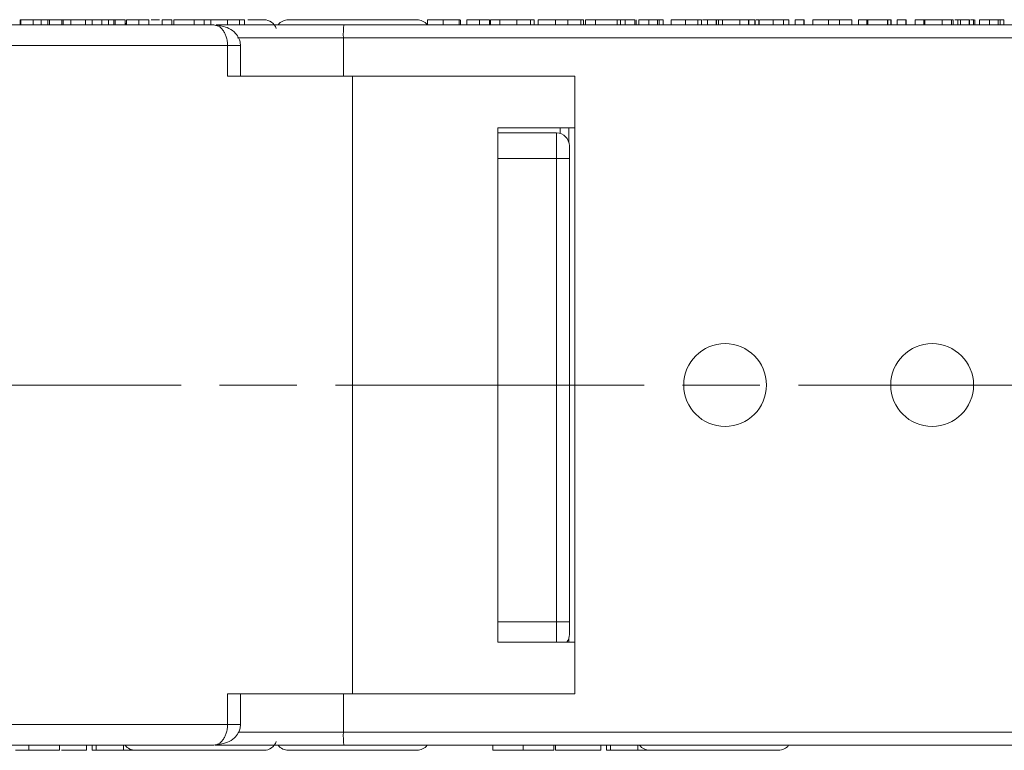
# Model space of a CAD drawing. Header units: millimetres. Extents: x 3187 to 3689, y -339 to 12.
# Tile 4 of 33: x 3415 to 3453, y -246 to -218. Entities that reach past the tile are written whole.
import ezdxf

# ---------------------------------------------------------------- set-up
doc = ezdxf.new("R2010")
doc.units = ezdxf.units.MM
doc.linetypes.add('ACAD_ISO08W100', pattern=[36, 24, -3, 6, -3])
doc.linetypes.add('CENTER', pattern=[0.6, 0.375, -0.075, 0.075, -0.075])
doc.layers.add('中心线', color=1, linetype='CENTER', lineweight=25)

msp = doc.modelspace()

# ---------------------------------------------------------------- linework, layer by layer
at = {"color": 7, "linetype": 'Continuous', "lineweight": 15}
for p, q in [((3415.046, -217.988), (3415.046, -217.788)), ((3415.068, -217.788), (3415.046, -217.788)), ((3415.068, -217.988), (3415.068, -217.788)), ((3415.549, -217.788), (3415.068, -217.788)), ((3415.549, -217.988), (3415.549, -217.788)), ((3416.021, -217.788), (3415.643, -217.788)), ((3415.867, -217.988), (3415.867, -217.788)), ((3416.125, -217.988), (3416.125, -217.788)), ((3416.19, -217.988), (3416.19, -217.788)), ((3416.19, -217.788), (3416.67, -217.788)), ((3416.712, -217.788), (3416.67, -217.788)), ((3416.67, -217.988), (3416.67, -217.788)), ((3416.712, -217.788), (3417.02, -217.788)), ((3416.712, -217.788), (3416.712, -217.988)), ((3417.02, -217.988), (3417.02, -217.788)), ((3417.839, -217.788), (3417.41, -217.788)), ((3417.584, -217.988), (3417.584, -217.788)), ((3417.839, -217.988), (3417.839, -217.788)), ((3418.224, -217.788), (3417.839, -217.788)), ((3418.224, -217.988), (3418.224, -217.788)), ((3418.495, -217.788), (3418.428, -217.788)), ((3418.478, -217.988), (3418.478, -217.788)), ((3418.684, -217.988), (3418.684, -217.788)), ((3418.736, -217.988), (3418.736, -217.788)), ((3419.121, -217.788), (3418.736, -217.788)), ((3419.121, -217.988), (3419.121, -217.788)), ((3419.177, -217.988), (3419.177, -217.788)), ((3419.572, -217.788), (3419.526, -217.788)), ((3419.664, -217.988), (3419.664, -217.788)), ((3419.664, -217.788), (3420.049, -217.788)), ((3420.049, -217.988), (3420.049, -217.788)), ((3420.945, -217.788), (3420.561, -217.788)), ((3420.561, -217.988), (3420.561, -217.788)), ((3420.945, -217.788), (3420.945, -217.988)), ((3421.021, -217.988), (3421.021, -217.788)), ((3421.816, -217.788), (3421.021, -217.788)), ((3421.816, -217.988), (3421.816, -217.788)), ((3422.201, -217.788), (3421.816, -217.788)), ((3422.201, -217.788), (3422.201, -217.988)), ((3422.457, -217.788), (3422.201, -217.788)), ((3422.457, -217.988), (3422.457, -217.788)), ((3423.11, -217.988), (3423.11, -217.788)), ((3423.566, -217.988), (3423.566, -217.788)), ((3423.764, -217.988), (3423.764, -217.788)), ((3430.877, -217.988), (3430.877, -217.788)), ((3431.494, -217.988), (3431.494, -217.788)), ((3432.115, -217.988), (3432.115, -217.788)), ((3432.137, -217.788), (3432.115, -217.788)), ((3432.159, -217.988), (3432.159, -217.788)), ((3432.414, -217.988), (3432.414, -217.788)), ((3432.901, -217.988), (3432.901, -217.788)), ((3432.901, -217.788), (3433.286, -217.788)), ((3433.286, -217.988), (3433.286, -217.788)), ((3433.327, -217.988), (3433.327, -217.788)), ((3433.695, -217.988), (3433.695, -217.788)), ((3434.163, -217.788), (3434.1, -217.788)), ((3434.349, -217.788), (3434.349, -217.988)), ((3434.886, -217.988), (3434.886, -217.788)), ((3435.028, -217.988), (3435.028, -217.788)), ((3435.181, -217.788), (3435.181, -217.988)), ((3435.181, -217.788), (3435.858, -217.788)), ((3435.858, -217.988), (3435.858, -217.788)), ((3436.787, -217.788), (3436.204, -217.788)), ((3436.343, -217.988), (3436.343, -217.788)), ((3436.947, -217.788), (3436.787, -217.788)), ((3436.847, -217.988), (3436.847, -217.788)), ((3436.947, -217.988), (3436.947, -217.788)), ((3437.41, -217.788), (3437.026, -217.788)), ((3437.026, -217.988), (3437.026, -217.788)), ((3437.41, -217.788), (3437.41, -217.988)), ((3438.257, -217.788), (3437.41, -217.788)), ((3438.257, -217.988), (3438.257, -217.788)), ((3438.385, -217.788), (3438.257, -217.788)), ((3438.385, -217.988), (3438.385, -217.788)), ((3438.563, -217.788), (3438.385, -217.788)), ((3438.563, -217.988), (3438.563, -217.788)), ((3438.948, -217.788), (3438.563, -217.788)), ((3438.948, -217.788), (3438.948, -217.988)), ((3438.994, -217.988), (3438.994, -217.788)), ((3439.092, -217.788), (3439.092, -217.988)), ((3439.487, -217.788), (3439.487, -217.988)), ((3439.82, -217.788), (3439.487, -217.788)), ((3439.82, -217.788), (3439.82, -217.988)), ((3439.894, -217.788), (3439.82, -217.788)), ((3439.894, -217.788), (3439.894, -217.988)), ((3439.894, -217.788), (3440.049, -217.788)), ((3440.049, -217.988), (3440.049, -217.788)), ((3440.353, -217.788), (3440.353, -217.988)), ((3440.91, -217.788), (3440.91, -217.988)), ((3441.394, -217.988), (3441.394, -217.788)), ((3441.535, -217.788), (3441.535, -217.988)), ((3441.536, -217.988), (3441.536, -217.788)), ((3441.767, -217.788), (3441.575, -217.788)), ((3441.767, -217.788), (3441.767, -217.988)), ((3442.1, -217.788), (3441.767, -217.788)), ((3442.1, -217.788), (3442.1, -217.988)), ((3442.115, -217.788), (3442.1, -217.788)), ((3442.115, -217.988), (3442.115, -217.788)), ((3442.201, -217.788), (3442.115, -217.788)), ((3442.201, -217.788), (3442.201, -217.988)), ((3442.346, -217.788), (3442.201, -217.788)), ((3442.346, -217.788), (3442.346, -217.988)), ((3443.023, -217.788), (3442.346, -217.788)), ((3443.023, -217.788), (3443.023, -217.988)), ((3443.356, -217.788), (3443.023, -217.788)), ((3443.356, -217.788), (3443.356, -217.988)), ((3443.371, -217.788), (3443.356, -217.788)), ((3443.371, -217.988), (3443.371, -217.788)), ((3443.602, -217.788), (3443.371, -217.788)), ((3443.602, -217.788), (3443.602, -217.988)), ((3443.614, -217.788), (3443.602, -217.788)), ((3443.614, -217.788), (3443.614, -217.988)), ((3443.764, -217.988), (3443.764, -217.788)), ((3443.774, -217.788), (3443.774, -217.988)), ((3444.316, -217.788), (3444.316, -217.988)), ((3444.725, -217.788), (3444.725, -217.988)), ((3444.93, -217.788), (3444.93, -217.988)), ((3444.932, -217.988), (3444.932, -217.788)), ((3445.175, -217.788), (3445.175, -217.988)), ((3445.508, -217.788), (3445.175, -217.788)), ((3445.508, -217.788), (3445.508, -217.988)), ((3445.522, -217.788), (3445.508, -217.788)), ((3445.522, -217.988), (3445.522, -217.788)), ((3445.867, -217.788), (3445.867, -217.988)), ((3445.867, -217.788), (3446.471, -217.788)), ((3446.471, -217.988), (3446.471, -217.788)), ((3446.904, -217.788), (3446.904, -217.988)), ((3447.375, -217.988), (3447.375, -217.788)), ((3447.375, -217.788), (3447.375, -217.988)), ((3447.635, -217.788), (3447.635, -217.988)), ((3447.968, -217.788), (3447.635, -217.788)), ((3447.968, -217.788), (3447.968, -217.988)), ((3447.999, -217.788), (3447.968, -217.788)), ((3447.999, -217.988), (3447.999, -217.788)), ((3448.768, -217.788), (3447.999, -217.788)), ((3448.768, -217.788), (3448.768, -217.988)), ((3448.78, -217.788), (3448.768, -217.788)), ((3448.78, -217.788), (3448.78, -217.988)), ((3448.901, -217.788), (3448.78, -217.788)), ((3448.901, -217.788), (3448.901, -217.988)), ((3448.913, -217.788), (3448.901, -217.788)), ((3448.913, -217.788), (3448.913, -217.988)), ((3449.147, -217.788), (3449.147, -217.988)), ((3449.48, -217.788), (3449.147, -217.788)), ((3449.48, -217.788), (3449.48, -217.988)), ((3449.494, -217.788), (3449.48, -217.788)), ((3449.494, -217.988), (3449.494, -217.788)), ((3449.839, -217.788), (3449.839, -217.988)), ((3450.172, -217.788), (3449.839, -217.788)), ((3450.172, -217.788), (3450.172, -217.988)), ((3450.22, -217.788), (3450.172, -217.788)), ((3450.22, -217.988), (3450.22, -217.788)), ((3450.888, -217.788), (3450.22, -217.788)), ((3450.888, -217.788), (3450.888, -217.988)), ((3451.248, -217.788), (3450.888, -217.788)), ((3451.248, -217.788), (3451.248, -217.988)), ((3451.322, -217.788), (3451.248, -217.788)), ((3451.322, -217.788), (3451.322, -217.988)), ((3451.494, -217.788), (3451.389, -217.788)), ((3451.494, -217.988), (3451.494, -217.788)), ((3451.607, -217.788), (3451.494, -217.788)), ((3451.607, -217.788), (3451.607, -217.988)), ((3451.94, -217.788), (3451.607, -217.788)), ((3451.94, -217.788), (3451.94, -217.988)), ((3451.954, -217.788), (3451.94, -217.788)), ((3451.954, -217.988), (3451.954, -217.788)), ((3452.115, -217.988), (3452.115, -217.788)), ((3452.137, -217.788), (3452.115, -217.788)), ((3452.159, -217.988), (3452.159, -217.788)), ((3452.339, -217.788), (3452.339, -217.988)), ((3452.734, -217.788), (3452.734, -217.988)), ((3453.067, -217.788), (3452.734, -217.788)), ((3453.067, -217.788), (3453.067, -217.988)), ((3453.141, -217.788), (3453.067, -217.788)), ((3453.141, -217.788), (3453.141, -217.988)), ((3453.141, -217.788), (3453.286, -217.788)), ((3453.286, -217.988), (3453.286, -217.788)), ((3422.577, -217.988), (3407.972, -217.988)), ((3422.657, -218.01), (3422.577, -217.988)), ((3457.11, -217.988), (3427.63, -217.988)), ((3427.612, -218.488), (3423.493, -218.488)), ((3427.612, -219.988), (3427.612, -218.488)), ((3427.612, -218.488), (3457.591, -218.488)), ((3407.972, -218.788), (3423.11, -218.788)), ((3423.11, -218.788), (3423.11, -219.988)), ((3423.61, -218.788), (3423.11, -218.788)), ((3423.61, -219.988), (3423.61, -218.788)), ((3423.11, -219.988), (3427.792, -219.988)), ((3436.606, -219.988), (3427.792, -219.988)), ((3427.972, -219.988), (3427.972, -231.988)), ((3436.606, -231.988), (3436.606, -219.988)), ((3436.606, -221.988), (3433.616, -221.988)), ((3433.616, -231.988), (3433.616, -221.988)), ((3436.043, -221.988), (3436.043, -222.209)), ((3436.381, -222.568), (3436.381, -221.988)), ((3435.896, -222.188), (3433.616, -222.188)), ((3435.896, -223.188), (3435.896, -222.188)), ((3433.616, -223.188), (3435.896, -223.188)), ((3436.396, -223.188), (3435.896, -223.188)), ((3435.896, -223.188), (3435.896, -231.988)), ((3436.396, -231.988), (3436.396, -223.188)), ((3427.972, -231.988), (3427.972, -243.988)), ((3433.616, -241.988), (3433.616, -231.988)), ((3435.896, -231.988), (3435.896, -241.188)), ((3436.396, -241.188), (3436.396, -231.988)), ((3436.606, -243.988), (3436.606, -231.988)), ((3435.896, -241.188), (3433.616, -241.188)), ((3435.896, -241.188), (3436.396, -241.188)), ((3435.896, -241.988), (3435.896, -241.188)), ((3436.381, -241.988), (3436.381, -241.807)), ((3433.616, -241.988), (3436.606, -241.988)), ((3427.792, -243.988), (3423.11, -243.988)), ((3423.11, -243.988), (3423.11, -245.188)), ((3423.61, -245.188), (3423.61, -243.988)), ((3427.612, -245.488), (3427.612, -243.988)), ((3427.792, -243.988), (3436.606, -243.988)), ((3423.11, -245.188), (3407.972, -245.188)), ((3423.11, -245.188), (3423.61, -245.188)), ((3423.516, -245.488), (3427.612, -245.488)), ((3457.591, -245.488), (3427.612, -245.488)), ((3407.972, -245.988), (3422.577, -245.988)), ((3415.385, -245.988), (3415.385, -246.188)), ((3416.574, -245.988), (3416.574, -246.188)), ((3417.62, -245.988), (3417.62, -246.188)), ((3417.842, -245.988), (3417.842, -246.188)), ((3418.002, -245.988), (3418.002, -246.188)), ((3419.06, -246.188), (3419.06, -245.988)), ((3427.63, -245.988), (3457.11, -245.988)), ((3433.423, -245.988), (3433.423, -246.188)), ((3434.606, -246.188), (3434.606, -245.988)), ((3435.795, -245.988), (3435.795, -246.188)), ((3435.857, -246.188), (3435.857, -245.988)), ((3437.62, -245.988), (3437.62, -246.188)), ((3437.842, -245.988), (3437.842, -246.188)), ((3438.002, -245.988), (3438.002, -246.188)), ((3439.06, -246.188), (3439.06, -245.988)), ((3416.653, -246.188), (3417.62, -246.188)), ((3417.842, -246.188), (3418.002, -246.188)), ((3418.002, -246.188), (3419.06, -246.188)), ((3419.06, -246.188), (3419.541, -246.188)), ((3435.857, -246.188), (3437.62, -246.188)), ((3437.842, -246.188), (3438.002, -246.188)), ((3438.002, -246.188), (3439.06, -246.188)), ((3439.06, -246.188), (3439.541, -246.188))]:
    msp.add_line(p, q, dxfattribs=at)
at = {"color": 7, "linetype": 'Continuous', "lineweight": 15, "flags": 128}
msp.add_lwpolyline([(3419.177, -217.929), (3419.172, -217.934), (3419.129, -217.983)], dxfattribs=at)
at = {"color": 7, "linetype": 'Continuous', "lineweight": 15}
for centre in [(3442.451, -231.988), (3450.501, -231.988)]:
    msp.add_circle(centre, 1.61, dxfattribs=at)
for centre, radius, start, end in [((3424.526, -218.288), 0.5, 18.9207, 90), ((3425.472, -218.288), 0.5, 90, 142.4694), ((3430.472, -218.288), 0.5, 37.7178, 90), ((3431.01, -218.363), 3.401, 173.666, 182.1037), ((3435.896, -222.688), 0.5, 360, 90), ((3435.896, -241.688), 0.5, 323.1301, 360), ((3431.01, -245.612), 3.401, 177.8963, 186.334), ((3419.526, -245.688), 0.5, 217.7178, 270), ((3424.526, -245.688), 0.5, 270, 341.0793), ((3425.472, -245.688), 0.5, 217.7178, 270), ((3430.472, -245.688), 0.5, 270, 322.4694), ((3439.526, -245.688), 0.5, 216.8699, 270), ((3444.526, -245.688), 0.5, 270, 322.4694)]:
    msp.add_arc(centre, radius, start, end, dxfattribs=at)
for points, knots in [([(3415.549, -217.788), (3415.55, -217.788), (3415.553, -217.788), (3415.576, -217.788), (3415.644, -217.788), (3415.722, -217.788), (3415.8, -217.788), (3415.852, -217.788), (3415.867, -217.788)], [0, 0, 0, 0, 0.272224, 0.546623, 0.659126, 0.771081, 0.934792, 1, 1, 1, 1]), ([(3415.867, -217.788), (3415.888, -217.788), (3415.929, -217.788), (3415.983, -217.788), (3416.03, -217.788), (3416.066, -217.788), (3416.099, -217.788), (3416.116, -217.788), (3416.125, -217.788)], [0, 0, 0, 0, 0.199415, 0.404779, 0.549305, 0.697938, 0.847272, 1, 1, 1, 1]), ([(3416.125, -217.788), (3416.134, -217.788), (3416.154, -217.788), (3416.169, -217.788), (3416.177, -217.788), (3416.183, -217.788), (3416.187, -217.788), (3416.189, -217.788), (3416.19, -217.788)], [0, 0, 0, 0, 0.2052876, 0.4164731, 0.5617174, 0.70725, 0.8535415, 1, 1, 1, 1]), ([(3416.67, -217.788), (3416.672, -217.788), (3416.691, -217.788), (3416.702, -217.788), (3416.712, -217.788)], [0, 0, 0, 0, 0.100262, 1, 1, 1, 1]), ([(3417.02, -217.788), (3417.049, -217.788), (3417.112, -217.788), (3417.309, -217.788), (3417.483, -217.788), (3417.584, -217.788)], [0, 0, 0, 0, 0.258114, 0.568753, 1, 1, 1, 1]), ([(3418.478, -217.788), (3418.444, -217.788), (3418.389, -217.788), (3418.319, -217.788), (3418.27, -217.788), (3418.226, -217.788), (3418.225, -217.788), (3418.224, -217.788)], [0, 0, 0, 0, 0.184762, 0.299719, 0.415222, 0.547977, 1, 1, 1, 1]), ([(3418.684, -217.788), (3418.676, -217.788), (3418.659, -217.788), (3418.626, -217.788), (3418.586, -217.788), (3418.548, -217.788), (3418.512, -217.788), (3418.49, -217.788), (3418.478, -217.788)], [0, 0, 0, 0, 0.183139, 0.371304, 0.547074, 0.729826, 0.863864, 1, 1, 1, 1]), ([(3418.736, -217.788), (3418.736, -217.788), (3418.734, -217.788), (3418.729, -217.788), (3418.723, -217.788), (3418.715, -217.788), (3418.703, -217.788), (3418.691, -217.788), (3418.684, -217.788)], [0, 0, 0, 0, 0.19154, 0.383375, 0.534789, 0.686736, 0.842076, 1, 1, 1, 1]), ([(3419.177, -217.788), (3419.239, -217.788), (3419.359, -217.788), (3419.524, -217.788), (3419.617, -217.788), (3419.664, -217.788)], [0, 0, 0, 0, 0.340777, 0.666506, 1, 1, 1, 1]), ([(3420.468, -217.788), (3420.394, -217.788), (3420.27, -217.788), (3420.179, -217.788), (3420.142, -217.788)], [0, 0, 0, 0, 0.595524, 1, 1, 1, 1]), ([(3423.11, -217.788), (3423.042, -217.788), (3422.912, -217.788), (3422.739, -217.788), (3422.603, -217.788), (3422.468, -217.788), (3422.461, -217.788), (3422.456, -217.788)], [0, 0, 0, 0, 0.147573, 0.284708, 0.42143, 0.569087, 1, 1, 1, 1]), ([(3423.566, -217.788), (3423.543, -217.788), (3423.498, -217.788), (3423.416, -217.788), (3423.325, -217.788), (3423.243, -217.788), (3423.17, -217.788), (3423.13, -217.788), (3423.11, -217.788)], [0, 0, 0, 0, 0.193766, 0.39358, 0.576637, 0.765409, 0.88229, 1, 1, 1, 1]), ([(3423.764, -217.788), (3423.762, -217.788), (3423.76, -217.788), (3423.74, -217.788), (3423.71, -217.788), (3423.677, -217.788), (3423.632, -217.788), (3423.588, -217.788), (3423.566, -217.788)], [0, 0, 0, 0, 0.236152, 0.473855, 0.601652, 0.730266, 0.863502, 1, 1, 1, 1]), ([(3424.526, -217.788), (3424.491, -217.788), (3424.437, -217.788), (3424.162, -217.788), (3423.975, -217.788), (3423.9, -217.788)], [0, 0, 0, 0, 0.5237507, 0.808868, 1, 1, 1, 1]), ([(3430.472, -217.788), (3430.438, -217.788), (3430.386, -217.788), (3430.075, -217.788), (3429.752, -217.788), (3429.354, -217.788), (3428.772, -217.788), (3427.972, -217.788), (3427.172, -217.788), (3426.589, -217.788), (3426.191, -217.788), (3425.868, -217.788), (3425.557, -217.788), (3425.505, -217.788), (3425.472, -217.788)], [0, 0, 0, 0, 0.119721, 0.184895, 0.25, 0.315174, 0.380279, 0.5, 0.619721, 0.684895, 0.75, 0.815174, 0.880279, 1, 1, 1, 1]), ([(3431.494, -217.788), (3431.393, -217.788), (3431.236, -217.788), (3431.055, -217.788), (3430.942, -217.788), (3430.885, -217.788), (3430.879, -217.788), (3430.877, -217.788)], [0, 0, 0, 0, 0.288996, 0.450693, 0.612382, 0.824011, 1, 1, 1, 1]), ([(3432.115, -217.788), (3432.087, -217.788), (3432.032, -217.788), (3431.877, -217.788), (3431.692, -217.788), (3431.562, -217.788), (3431.494, -217.788)], [0, 0, 0, 0, 0.254384, 0.503489, 0.74052, 1, 1, 1, 1]), ([(3432.414, -217.788), (3432.475, -217.788), (3432.596, -217.788), (3432.761, -217.788), (3432.854, -217.788), (3432.901, -217.788)], [0, 0, 0, 0, 0.340777, 0.666506, 1, 1, 1, 1]), ([(3433.746, -217.788), (3433.695, -217.788), (3433.578, -217.788), (3433.436, -217.788), (3433.341, -217.788), (3433.332, -217.788), (3433.327, -217.788)], [0, 0, 0, 0, 0.1784934, 0.4138134, 0.6871296, 1, 1, 1, 1]), ([(3434.349, -217.788), (3434.255, -217.788), (3434.094, -217.788), (3433.9, -217.788), (3433.773, -217.788), (3433.714, -217.788), (3433.699, -217.788), (3433.695, -217.788)], [0, 0, 0, 0, 0.284938, 0.489037, 0.692754, 0.904788, 1, 1, 1, 1]), ([(3434.886, -217.788), (3434.86, -217.788), (3434.807, -217.788), (3434.708, -217.788), (3434.596, -217.788), (3434.496, -217.788), (3434.413, -217.788), (3434.371, -217.788), (3434.349, -217.788)], [0, 0, 0, 0, 0.198178, 0.402258, 0.594941, 0.795362, 0.897384, 1, 1, 1, 1]), ([(3435.028, -217.788), (3435.028, -217.788), (3435.026, -217.788), (3435.018, -217.788), (3435.005, -217.788), (3434.983, -217.788), (3434.946, -217.788), (3434.906, -217.788), (3434.886, -217.788)], [0, 0, 0, 0, 0.142815, 0.286331, 0.415095, 0.544797, 0.769652, 1, 1, 1, 1]), ([(3435.858, -217.788), (3435.891, -217.788), (3435.958, -217.788), (3436.072, -217.788), (3436.177, -217.788), (3436.272, -217.788), (3436.319, -217.788), (3436.343, -217.788)], [0, 0, 0, 0, 0.2061597, 0.4123253, 0.7060368, 0.8529783, 1, 1, 1, 1]), ([(3436.343, -217.788), (3436.41, -217.788), (3436.532, -217.788), (3436.683, -217.788), (3436.785, -217.788), (3436.84, -217.788), (3436.845, -217.788), (3436.847, -217.788)], [0, 0, 0, 0, 0.24221, 0.444968, 0.647176, 0.869019, 1, 1, 1, 1]), ([(3439.475, -217.788), (3439.448, -217.788), (3439.38, -217.788), (3439.251, -217.788), (3439.145, -217.788), (3439.092, -217.788)], [0, 0, 0, 0, 0.244902, 0.618009, 1, 1, 1, 1]), ([(3440.91, -217.788), (3440.842, -217.788), (3440.719, -217.788), (3440.563, -217.788), (3440.451, -217.788), (3440.376, -217.788), (3440.361, -217.788), (3440.353, -217.788)], [0, 0, 0, 0, 0.219903, 0.401483, 0.582484, 0.790929, 1, 1, 1, 1]), ([(3441.394, -217.788), (3441.373, -217.788), (3441.332, -217.788), (3441.258, -217.788), (3441.178, -217.788), (3441.094, -217.788), (3441.004, -217.788), (3440.941, -217.788), (3440.91, -217.788)], [0, 0, 0, 0, 0.177376, 0.35832, 0.511584, 0.66939, 0.832541, 1, 1, 1, 1]), ([(3441.535, -217.788), (3441.534, -217.788), (3441.531, -217.788), (3441.519, -217.788), (3441.503, -217.788), (3441.479, -217.788), (3441.445, -217.788), (3441.411, -217.788), (3441.394, -217.788)], [0, 0, 0, 0, 0.164091, 0.329194, 0.461325, 0.594454, 0.795732, 1, 1, 1, 1]), ([(3443.764, -217.788), (3443.762, -217.788), (3443.76, -217.788), (3443.74, -217.788), (3443.709, -217.788), (3443.686, -217.788), (3443.664, -217.788), (3443.657, -217.788)], [0, 0, 0, 0, 0.3016507, 0.6052828, 0.7685249, 0.9328107, 1, 1, 1, 1]), ([(3444.316, -217.788), (3444.248, -217.788), (3444.118, -217.788), (3443.968, -217.788), (3443.848, -217.788), (3443.781, -217.788), (3443.782, -217.788), (3443.783, -217.788)], [0, 0, 0, 0, 0.172171, 0.3289, 0.468245, 0.701669, 1, 1, 1, 1]), ([(3444.725, -217.788), (3444.704, -217.788), (3444.662, -217.788), (3444.584, -217.788), (3444.499, -217.788), (3444.426, -217.788), (3444.364, -217.788), (3444.332, -217.788), (3444.316, -217.788)], [0, 0, 0, 0, 0.2065585, 0.420423, 0.6036233, 0.7939578, 0.8966075, 1, 1, 1, 1]), ([(3444.93, -217.788), (3444.926, -217.788), (3444.919, -217.788), (3444.895, -217.788), (3444.864, -217.788), (3444.832, -217.788), (3444.789, -217.788), (3444.747, -217.788), (3444.725, -217.788)], [0, 0, 0, 0, 0.238371, 0.477819, 0.605218, 0.733311, 0.865299, 1, 1, 1, 1]), ([(3446.904, -217.788), (3446.868, -217.788), (3446.796, -217.788), (3446.687, -217.788), (3446.579, -217.788), (3446.507, -217.788), (3446.471, -217.788)], [0, 0, 0, 0, 0.2495612, 0.4994931, 0.7497412, 1, 1, 1, 1]), ([(3447.375, -217.788), (3447.366, -217.788), (3447.348, -217.788), (3447.256, -217.788), (3447.131, -217.788), (3447.008, -217.788), (3446.93, -217.788), (3446.904, -217.788)], [0, 0, 0, 0, 0.254708, 0.509114, 0.703741, 0.899049, 1, 1, 1, 1]), ([(3452.115, -217.788), (3452.091, -217.788), (3452.062, -217.788), (3452, -217.788), (3451.99, -217.788)], [0, 0, 0, 0, 0.8415146, 1, 1, 1, 1]), ([(3452.734, -217.788), (3452.703, -217.788), (3452.632, -217.788), (3452.499, -217.788), (3452.393, -217.788), (3452.339, -217.788)], [0, 0, 0, 0, 0.271297, 0.631362, 1, 1, 1, 1]), ([(3423.61, -218.788), (3423.607, -218.739), (3423.6, -218.645), (3423.543, -218.481), (3423.412, -218.285), (3423.179, -218.12), (3422.905, -218.026), (3422.737, -218.007), (3422.656, -217.997)], [0, 0, 0, 0, 0.106339, 0.205587, 0.370736, 0.610536, 0.810607, 1, 1, 1, 1]), ([(3423.11, -218.788), (3423.107, -218.731), (3423.102, -218.615), (3423.063, -218.456), (3423.005, -218.313), (3422.908, -218.158), (3422.787, -218.036), (3422.691, -218.017), (3422.657, -218.01)], [0, 0, 0, 0, 0.137753, 0.281646, 0.414794, 0.562708, 0.843201, 1, 1, 1, 1]), ([(3427.63, -217.988), (3427.068, -217.988), (3425.911, -217.988), (3424.21, -217.988), (3423.186, -217.988), (3422.67, -217.988)], [0, 0, 0, 0, 0.31897, 0.657045, 1, 1, 1, 1]), ([(3436.396, -223.188), (3436.396, -223.125), (3436.396, -223.028), (3436.396, -222.911), (3436.396, -222.832), (3436.396, -222.767), (3436.396, -222.705), (3436.396, -222.694), (3436.396, -222.688)], [0, 0, 0, 0, 0.239443, 0.369379, 0.5, 0.629936, 0.760557, 1, 1, 1, 1]), ([(3436.396, -241.688), (3436.396, -241.681), (3436.396, -241.67), (3436.396, -241.608), (3436.396, -241.544), (3436.396, -241.464), (3436.396, -241.348), (3436.396, -241.25), (3436.396, -241.188)], [0, 0, 0, 0, 0.239443, 0.369379, 0.5, 0.629936, 0.760557, 1, 1, 1, 1]), ([(3422.577, -245.988), (3422.638, -245.977), (3422.761, -245.957), (3422.908, -245.818), (3423.005, -245.662), (3423.063, -245.519), (3423.102, -245.36), (3423.107, -245.244), (3423.11, -245.188)], [0, 0, 0, 0, 0.2479947, 0.4981508, 0.6300332, 0.7488149, 0.8771295, 1, 1, 1, 1]), ([(3422.656, -245.978), (3422.808, -245.956), (3423.064, -245.92), (3423.365, -245.732), (3423.518, -245.542), (3423.596, -245.36), (3423.605, -245.248), (3423.61, -245.188)], [0, 0, 0, 0, 0.3433275, 0.579163, 0.7536703, 0.8688042, 1, 1, 1, 1]), ([(3422.628, -245.988), (3422.887, -245.988), (3423.406, -245.988), (3424.502, -245.988), (3425.908, -245.988), (3427.067, -245.988), (3427.63, -245.988)], [0, 0, 0, 0, 0.174561, 0.349221, 0.684072, 1, 1, 1, 1]), ([(3414.858, -246.188), (3414.889, -246.188), (3414.951, -246.188), (3415.043, -246.188), (3415.131, -246.188), (3415.215, -246.188), (3415.3, -246.188), (3415.356, -246.188), (3415.385, -246.188)], [0, 0, 0, 0, 0.185429, 0.37219, 0.527708, 0.683877, 0.841678, 1, 1, 1, 1]), ([(3415.385, -246.188), (3415.52, -246.188), (3415.791, -246.188), (3416.148, -246.188), (3416.399, -246.188), (3416.552, -246.188), (3416.566, -246.188), (3416.574, -246.188)], [0, 0, 0, 0, 0.203933, 0.41017, 0.593215, 0.773531, 1, 1, 1, 1]), ([(3419.526, -246.188), (3419.559, -246.188), (3419.611, -246.188), (3419.923, -246.188), (3420.246, -246.188), (3420.644, -246.188), (3421.226, -246.188), (3422.026, -246.188), (3422.826, -246.188), (3423.408, -246.188), (3423.806, -246.188), (3424.129, -246.188), (3424.44, -246.188), (3424.492, -246.188), (3424.526, -246.188)], [0, 0, 0, 0, 0.119721, 0.184895, 0.25, 0.315174, 0.380279, 0.5, 0.619721, 0.684895, 0.75, 0.815174, 0.880279, 1, 1, 1, 1]), ([(3425.472, -246.188), (3425.505, -246.188), (3425.557, -246.188), (3425.869, -246.188), (3426.192, -246.188), (3426.589, -246.188), (3427.172, -246.188), (3427.972, -246.188), (3428.772, -246.188), (3429.354, -246.188), (3429.752, -246.188), (3430.075, -246.188), (3430.386, -246.188), (3430.438, -246.188), (3430.472, -246.188)], [0, 0, 0, 0, 0.119721, 0.184895, 0.25, 0.315174, 0.380279, 0.5, 0.619721, 0.684895, 0.75, 0.815174, 0.880279, 1, 1, 1, 1]), ([(3433.423, -246.188), (3433.43, -246.188), (3433.443, -246.188), (3433.597, -246.188), (3433.871, -246.188), (3434.226, -246.188), (3434.475, -246.188), (3434.606, -246.188)], [0, 0, 0, 0, 0.204609, 0.411109, 0.621842, 0.801311, 1, 1, 1, 1]), ([(3434.606, -246.188), (3434.741, -246.188), (3435.012, -246.188), (3435.367, -246.188), (3435.617, -246.188), (3435.772, -246.188), (3435.787, -246.188), (3435.795, -246.188)], [0, 0, 0, 0, 0.205416, 0.413489, 0.592452, 0.772931, 1, 1, 1, 1]), ([(3439.526, -246.188), (3439.559, -246.188), (3439.611, -246.188), (3439.923, -246.188), (3440.246, -246.188), (3440.644, -246.188), (3441.226, -246.188), (3442.026, -246.188), (3442.826, -246.188), (3443.408, -246.188), (3443.806, -246.188), (3444.129, -246.188), (3444.44, -246.188), (3444.492, -246.188), (3444.526, -246.188)], [0, 0, 0, 0, 0.119721, 0.184895, 0.25, 0.315174, 0.380279, 0.5, 0.619721, 0.684895, 0.75, 0.815174, 0.880279, 1, 1, 1, 1])]:
    msp.add_open_spline(points, degree=3, knots=knots, dxfattribs=at)
at = {"layer": '中心线', "linetype": 'ACAD_ISO08W100', "lineweight": 13, "ltscale": 0.5}
msp.add_line((3619.3, -231.988), (3355.459, -231.988), dxfattribs=at)

doc.saveas('drawing.dxf')
